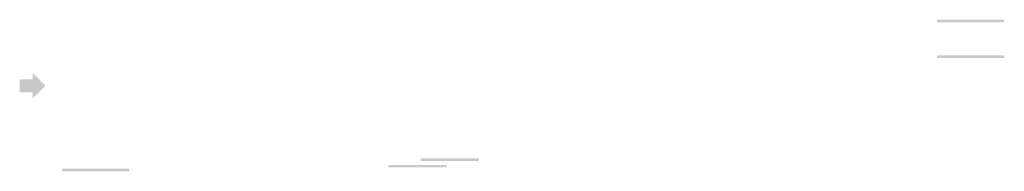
# Model space of a CAD drawing. Extents: x -559 to 3392, y -747 to 867.
# Tile 2 of 29: x 1517 to 2277, y -514 to -397. Entities that reach past the tile are written whole.
import ezdxf

# ---------------------------------------------------------------- set-up
doc = ezdxf.new("R2010")
doc.units = 0
doc.header["$LTSCALE"] = 2
doc.header["$MEASUREMENT"] = 0
doc.layers.add('COSTRUZIONE', color=4, linetype='CONTINUOUS', lineweight=13)

msp = doc.modelspace()

# ---------------------------------------------------------------- hatches: boundary and pattern name
at = {"layer": 'COSTRUZIONE'}
h = msp.add_hatch(color=256, dxfattribs=at)
h.paths.add_polyline_path([(2276.74, -396.99), (2224.74, -396.99), (2224.74, -398.99), (2276.74, -398.99)])
h.paths.add_polyline_path([(2276.74, -424.44), (2224.74, -424.44), (2224.74, -426.44), (2276.74, -426.44)])
for points in [[(1527.06, -452.74), (1527.06, -457.74), (1537.06, -447.74), (1527.06, -437.74), (1527.06, -442.74), (1517.06, -442.74), (1517.06, -452.74)], [(1846.55, -510.7), (1846.55, -508.7), (1801.55, -508.7), (1801.55, -510.7)], [(1871.54, -505.59), (1871.54, -503.59), (1826.54, -503.59), (1826.54, -505.59)], [(1601.75, -513.6), (1601.75, -511.6), (1549.75, -511.6), (1549.75, -513.6)]]:
    msp.add_hatch(color=256, dxfattribs=at).paths.add_polyline_path(points)

doc.saveas('drawing.dxf')
